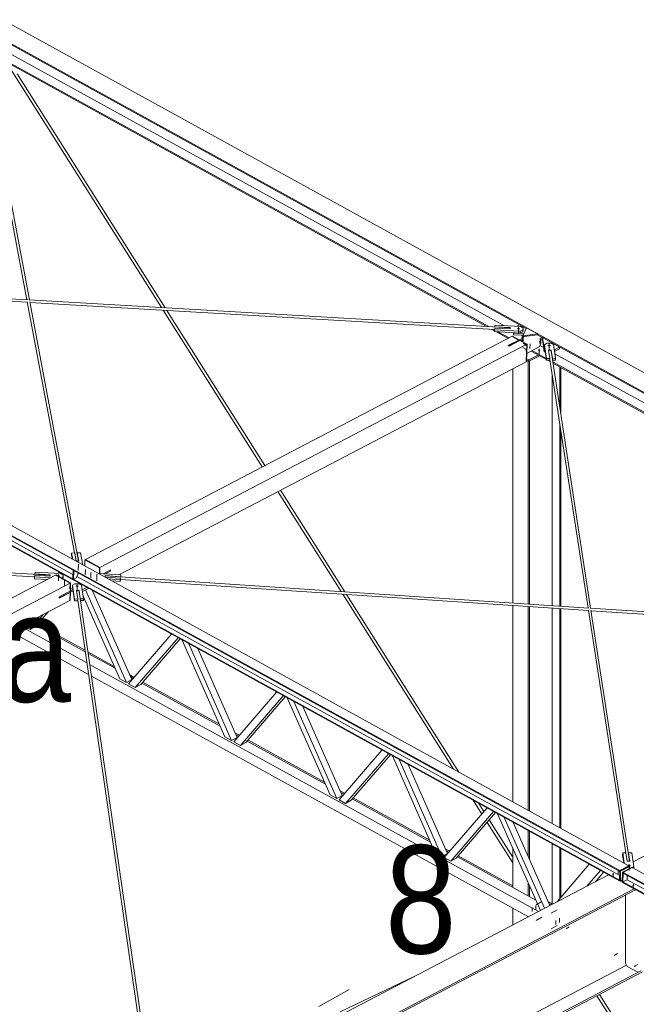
# Model space of a CAD drawing. Header units: millimetres. Extents: x -260 to 160, y -50 to 247.
# Tile 55 of 74: x -105 to -87, y 180 to 207. Entities that reach past the tile are written whole.
import ezdxf

# ---------------------------------------------------------------- set-up
doc = ezdxf.new("R2010")
doc.units = ezdxf.units.MM
for name, pattern in [('XKITLINE00', [0]), ('XKITLINE02', [4, 2, -2]), ('XKITLINE03', [6, 3, -1, 1, -1])]:
    doc.linetypes.add(name, pattern=pattern)
for name, color, linetype, lineweight in [('Element', 2, 'Continuous', 0), ('Spoina', 1, 'Continuous', 0), ('Śruba', 3, 'Continuous', 0)]:
    doc.layers.add(name, color=color, linetype=linetype, lineweight=lineweight)
doc.styles.add('ARIAL', font='ARIAL.TTF')

msp = doc.modelspace()

# ---------------------------------------------------------------- hatches: boundary and pattern name
at = {"layer": 'Śruba'}
for points in [[(-90.667, 198.801), (-90.674, 198.802), (-90.681, 198.804), (-90.687, 198.807), (-90.692, 198.81), (-90.695, 198.814), (-90.697, 198.818), (-90.698, 198.822), (-90.697, 198.826), (-90.695, 198.83), (-90.691, 198.834), (-90.686, 198.837), (-90.68, 198.839), (-90.673, 198.841), (-90.666, 198.842), (-90.658, 198.842), (-90.65, 198.842), (-90.643, 198.84), (-90.636, 198.838), (-90.63, 198.835), (-90.626, 198.832), (-90.622, 198.828), (-90.62, 198.824), (-90.619, 198.82), (-90.62, 198.816), (-90.623, 198.812), (-90.626, 198.809), (-90.631, 198.806), (-90.637, 198.803), (-90.644, 198.801), (-90.651, 198.8), (-90.659, 198.8)], [(-90.461, 198.268), (-90.458, 198.272), (-90.453, 198.276), (-90.449, 198.279), (-90.445, 198.282), (-90.44, 198.283), (-90.436, 198.283), (-90.433, 198.281), (-90.43, 198.279), (-90.428, 198.276), (-90.426, 198.272), (-90.426, 198.267), (-90.426, 198.261), (-90.427, 198.256), (-90.429, 198.25), (-90.432, 198.244), (-90.435, 198.239), (-90.439, 198.234), (-90.443, 198.23), (-90.448, 198.227), (-90.452, 198.225), (-90.456, 198.224), (-90.46, 198.224), (-90.464, 198.225), (-90.467, 198.227), (-90.469, 198.231), (-90.47, 198.235), (-90.471, 198.24), (-90.471, 198.245), (-90.469, 198.251), (-90.467, 198.257), (-90.465, 198.262)], [(-90.458, 198.388), (-90.454, 198.393), (-90.45, 198.397), (-90.446, 198.4), (-90.441, 198.402), (-90.437, 198.403), (-90.433, 198.403), (-90.43, 198.402), (-90.427, 198.399), (-90.424, 198.396), (-90.423, 198.392), (-90.422, 198.387), (-90.423, 198.382), (-90.424, 198.376), (-90.426, 198.37), (-90.429, 198.365), (-90.432, 198.359), (-90.436, 198.354), (-90.44, 198.35), (-90.444, 198.347), (-90.449, 198.345), (-90.453, 198.344), (-90.457, 198.344), (-90.461, 198.345), (-90.464, 198.348), (-90.466, 198.351), (-90.467, 198.355), (-90.468, 198.36), (-90.467, 198.366), (-90.466, 198.371), (-90.464, 198.377), (-90.462, 198.383)], [(-90.092, 198.214), (-90.098, 198.215), (-90.104, 198.217), (-90.109, 198.219), (-90.113, 198.222), (-90.116, 198.225), (-90.117, 198.228), (-90.118, 198.232), (-90.117, 198.235), (-90.115, 198.238), (-90.112, 198.241), (-90.108, 198.244), (-90.103, 198.246), (-90.098, 198.247), (-90.091, 198.248), (-90.085, 198.248), (-90.079, 198.248), (-90.073, 198.246), (-90.067, 198.245), (-90.063, 198.242), (-90.059, 198.24), (-90.056, 198.237), (-90.054, 198.233), (-90.054, 198.23), (-90.054, 198.227), (-90.056, 198.223), (-90.059, 198.221), (-90.063, 198.218), (-90.068, 198.216), (-90.074, 198.215), (-90.08, 198.214), (-90.086, 198.214)], [(-89.816, 198.332), (-89.824, 198.334), (-89.83, 198.336), (-89.836, 198.339), (-89.841, 198.342), (-89.845, 198.346), (-89.847, 198.35), (-89.847, 198.354), (-89.847, 198.358), (-89.844, 198.362), (-89.84, 198.365), (-89.835, 198.369), (-89.829, 198.371), (-89.823, 198.373), (-89.815, 198.374), (-89.808, 198.374), (-89.8, 198.373), (-89.793, 198.372), (-89.786, 198.37), (-89.78, 198.367), (-89.775, 198.364), (-89.772, 198.36), (-89.769, 198.356), (-89.769, 198.352), (-89.77, 198.348), (-89.772, 198.344), (-89.776, 198.34), (-89.781, 198.337), (-89.787, 198.335), (-89.794, 198.333), (-89.801, 198.332), (-89.809, 198.332)], [(-103.438, 191.941), (-103.445, 191.942), (-103.452, 191.944), (-103.458, 191.947), (-103.463, 191.95), (-103.466, 191.954), (-103.468, 191.958), (-103.469, 191.962), (-103.468, 191.966), (-103.466, 191.97), (-103.462, 191.974), (-103.457, 191.977), (-103.451, 191.979), (-103.444, 191.981), (-103.437, 191.982), (-103.429, 191.982), (-103.422, 191.982), (-103.414, 191.98), (-103.407, 191.978), (-103.402, 191.975), (-103.397, 191.972), (-103.393, 191.968), (-103.391, 191.964), (-103.39, 191.96), (-103.391, 191.956), (-103.394, 191.952), (-103.397, 191.949), (-103.402, 191.945), (-103.408, 191.943), (-103.415, 191.941), (-103.423, 191.94), (-103.43, 191.94)], [(-102.92, 191.656), (-102.928, 191.657), (-102.934, 191.659), (-102.94, 191.662), (-102.945, 191.665), (-102.949, 191.669), (-102.951, 191.673), (-102.951, 191.677), (-102.951, 191.681), (-102.948, 191.685), (-102.944, 191.689), (-102.939, 191.692), (-102.933, 191.694), (-102.927, 191.696), (-102.919, 191.697), (-102.912, 191.697), (-102.904, 191.697), (-102.897, 191.695), (-102.89, 191.693), (-102.884, 191.69), (-102.879, 191.687), (-102.876, 191.683), (-102.873, 191.679), (-102.873, 191.675), (-102.874, 191.671), (-102.876, 191.667), (-102.88, 191.663), (-102.885, 191.66), (-102.891, 191.658), (-102.898, 191.656), (-102.905, 191.655), (-102.913, 191.655)], [(-87.596, 183.896), (-87.603, 183.897), (-87.61, 183.9), (-87.616, 183.902), (-87.62, 183.906), (-87.624, 183.909), (-87.626, 183.913), (-87.627, 183.918), (-87.626, 183.922), (-87.624, 183.926), (-87.62, 183.929), (-87.615, 183.932), (-87.609, 183.935), (-87.602, 183.936), (-87.595, 183.937), (-87.587, 183.938), (-87.579, 183.937), (-87.572, 183.936), (-87.565, 183.933), (-87.559, 183.931), (-87.554, 183.927), (-87.551, 183.924), (-87.549, 183.92), (-87.548, 183.915), (-87.549, 183.911), (-87.551, 183.907), (-87.555, 183.904), (-87.56, 183.901), (-87.566, 183.898), (-87.573, 183.897), (-87.58, 183.896), (-87.588, 183.895)], [(-88.035, 183.66), (-88.04, 183.661), (-88.044, 183.662), (-88.048, 183.664), (-88.051, 183.666), (-88.053, 183.668), (-88.054, 183.671), (-88.055, 183.673), (-88.054, 183.676), (-88.053, 183.678), (-88.05, 183.681), (-88.047, 183.683), (-88.043, 183.684), (-88.039, 183.685), (-88.034, 183.686), (-88.029, 183.686), (-88.025, 183.686), (-88.02, 183.685), (-88.016, 183.683), (-88.012, 183.682), (-88.009, 183.68), (-88.007, 183.677), (-88.005, 183.675), (-88.005, 183.672), (-88.005, 183.669), (-88.007, 183.667), (-88.009, 183.665), (-88.012, 183.663), (-88.016, 183.661), (-88.021, 183.66), (-88.025, 183.659), (-88.03, 183.659)], [(-87.477, 183.352), (-87.482, 183.353), (-87.486, 183.355), (-87.49, 183.356), (-87.493, 183.358), (-87.495, 183.361), (-87.496, 183.363), (-87.497, 183.366), (-87.496, 183.369), (-87.495, 183.371), (-87.492, 183.373), (-87.489, 183.375), (-87.485, 183.377), (-87.481, 183.378), (-87.476, 183.379), (-87.471, 183.379), (-87.467, 183.378), (-87.462, 183.378), (-87.458, 183.376), (-87.454, 183.374), (-87.451, 183.372), (-87.449, 183.37), (-87.447, 183.367), (-87.447, 183.365), (-87.447, 183.362), (-87.449, 183.36), (-87.451, 183.357), (-87.454, 183.355), (-87.458, 183.354), (-87.463, 183.353), (-87.467, 183.352), (-87.472, 183.352)], [(-87.403, 181.137), (-87.402, 181.133), (-87.401, 181.128), (-87.401, 181.124), (-87.401, 181.12), (-87.402, 181.117), (-87.404, 181.115), (-87.406, 181.113), (-87.409, 181.112), (-87.412, 181.112), (-87.415, 181.112), (-87.419, 181.114), (-87.422, 181.116), (-87.426, 181.12), (-87.429, 181.123), (-87.431, 181.127), (-87.433, 181.132), (-87.435, 181.136), (-87.436, 181.141), (-87.436, 181.145), (-87.436, 181.149), (-87.435, 181.152), (-87.433, 181.155), (-87.431, 181.156), (-87.428, 181.157), (-87.425, 181.157), (-87.421, 181.157), (-87.418, 181.155), (-87.414, 181.153), (-87.411, 181.15), (-87.408, 181.146), (-87.406, 181.142)]]:
    msp.add_hatch(color=256, dxfattribs=at).paths.add_polyline_path(points, flags=17)

# ---------------------------------------------------------------- linework, layer by layer
at = {"layer": 'Element', "linetype": 'XKITLINE00', "lineweight": 0}
for p, q in [((-104.981, 207.403), (-74.636, 190.69)), ((-105.485, 207.11), (-90.445, 198.827)), ((-105.484, 207.14), (-75.139, 190.427)), ((-104.237, 199.624), (-105.53, 206.485)), ((-105.164, 206.413), (-91.487, 198.881)), ((-104.92, 206.541), (-91.07, 198.913)), ((-104.31, 199.628), (-105.557, 206.251)), ((-105.164, 206.383), (-91.549, 198.885)), ((-100.573, 199.41), (-104.878, 206.215)), ((-100.468, 199.404), (-104.578, 205.9)), ((-118.191, 200.469), (-87.845, 183.756)), ((-118.19, 200.493), (-87.845, 183.78)), ((-117.939, 200.624), (-87.593, 183.912)), ((-117.29, 200.384), (-104.284, 199.626)), ((-87.852, 183.515), (-118.197, 200.228)), ((-118.078, 200.29), (-103.03, 192.003)), ((-116.868, 200.288), (-104.296, 199.556)), ((-117.888, 200.033), (-87.852, 183.491)), ((-102.986, 192.599), (-104.299, 199.572)), ((-104.251, 199.624), (-90.889, 198.846)), ((-102.872, 192.372), (-104.227, 199.569)), ((-104.224, 199.551), (-91.326, 198.8)), ((-97.774, 194.985), (-100.526, 199.336)), ((-97.698, 195.024), (-100.421, 199.33)), ((-91.404, 198.805), (-91.327, 198.763)), ((-91.342, 198.801), (-91.327, 198.793)), ((-91.328, 198.745), (-91.327, 198.793)), ((-90.616, 198.703), (-91.328, 198.745)), ((-91.327, 198.793), (-91.32, 198.841)), ((-90.614, 198.751), (-91.327, 198.793)), ((-91.32, 198.841), (-90.893, 198.816)), ((-91.315, 198.879), (-91.308, 198.926)), ((-91.315, 198.871), (-91.315, 198.879)), ((-90.887, 198.854), (-91.315, 198.879)), ((-91.308, 198.926), (-90.596, 198.885)), ((-91.291, 198.743), (-90.95, 198.555)), ((-91.229, 198.739), (-90.922, 198.57)), ((-90.893, 198.816), (-90.887, 198.854)), ((-90.892, 198.824), (-90.891, 198.826)), ((-90.891, 198.826), (-90.89, 198.84)), ((-90.89, 198.84), (-90.889, 198.846)), ((-90.889, 198.846), (-90.889, 198.845)), ((-90.708, 198.891), (-90.635, 198.93)), ((-90.635, 198.93), (-90.446, 198.826)), ((-90.616, 198.703), (-90.614, 198.751)), ((-90.616, 198.703), (-90.539, 198.737)), ((-90.538, 198.785), (-90.614, 198.751)), ((-90.596, 198.885), (-90.53, 198.843)), ((-90.433, 198.851), (-90.542, 198.629)), ((-90.539, 198.737), (-90.531, 198.794)), ((-90.539, 198.737), (-90.538, 198.785)), ((-90.53, 198.843), (-90.538, 198.785)), ((-90.531, 198.794), (-90.53, 198.843)), ((-90.129, 198.683), (-90.433, 198.851)), ((-102.685, 192.415), (-90.837, 198.614)), ((-90.649, 198.51), (-90.951, 198.353)), ((-90.946, 198.35), (-90.558, 198.552)), ((-90.921, 198.336), (-90.619, 198.494)), ((-90.827, 198.619), (-90.837, 198.614)), ((-90.649, 198.51), (-90.837, 198.614)), ((-90.649, 198.51), (-90.837, 198.614)), ((-90.639, 198.516), (-90.827, 198.619)), ((-90.796, 198.656), (-90.795, 198.704)), ((-90.536, 198.641), (-90.796, 198.656)), ((-90.795, 198.704), (-90.794, 198.714)), ((-90.795, 198.704), (-90.513, 198.688)), ((-90.65, 198.504), (-90.649, 198.51)), ((-90.65, 198.504), (-90.649, 198.51)), ((-90.639, 198.516), (-90.649, 198.51)), ((-90.64, 198.51), (-90.639, 198.516)), ((-90.609, 198.499), (-90.619, 198.494)), ((-90.619, 198.494), (-90.431, 198.39)), ((-90.619, 198.494), (-90.431, 198.39)), ((-90.421, 198.395), (-90.609, 198.499)), ((-90.603, 198.496), (-90.559, 198.519)), ((-90.581, 198.643), (-90.542, 198.622)), ((-90.557, 198.609), (-90.56, 198.472)), ((-90.542, 198.617), (-90.557, 198.609)), ((-90.557, 198.609), (-90.543, 198.602)), ((-90.543, 198.599), (-90.542, 198.629)), ((-90.543, 198.599), (-90.541, 198.6)), ((-90.542, 198.629), (-90.129, 198.683)), ((-90.541, 198.601), (-90.526, 198.593)), ((-90.526, 198.593), (-90.53, 198.455)), ((-90.501, 198.606), (-90.526, 198.593)), ((-90.501, 198.605), (-90.13, 198.653)), ((-90.13, 198.653), (-90.129, 198.683)), ((-90.13, 198.653), (-75.14, 190.397)), ((-90.035, 198.404), (-90.03, 198.598)), ((-89.995, 198.529), (-89.994, 198.577)), ((-89.995, 198.529), (-89.943, 198.186)), ((-89.941, 198.234), (-89.994, 198.577)), ((-89.994, 198.577), (-89.517, 198.314)), ((-102.28, 192.192), (-90.431, 198.39)), ((-90.951, 198.353), (-90.921, 198.336)), ((-90.431, 198.39), (-90.444, 197.908)), ((-90.431, 198.39), (-90.444, 197.908)), ((-90.434, 197.913), (-90.421, 198.395)), ((-90.421, 198.395), (-90.431, 198.39)), ((-90.428, 198.139), (-90.087, 198.317)), ((-90.308, 198.201), (-89.882, 197.967)), ((-90.28, 198.216), (-89.888, 198)), ((-90.087, 198.317), (-90.035, 198.404)), ((-90.063, 198.358), (-89.96, 198.301)), ((-89.943, 198.186), (-89.941, 198.234)), ((-89.943, 198.186), (-89.916, 198.186)), ((-89.941, 198.234), (-89.924, 198.234)), ((-89.938, 198.33), (-89.937, 198.378)), ((-89.938, 198.33), (-89.879, 197.947)), ((-89.937, 198.378), (-89.872, 198.419)), ((-89.878, 197.995), (-89.937, 198.378)), ((-89.872, 198.419), (-89.765, 198.421)), ((-89.825, 198.227), (-89.809, 198.228)), ((-89.825, 198.227), (-89.789, 197.998)), ((-89.82, 198.218), (-89.822, 198.212)), ((-89.807, 198.229), (-89.82, 198.218)), ((-89.79, 198.234), (-89.807, 198.229)), ((-89.772, 198.231), (-89.79, 198.234)), ((-89.759, 198.221), (-89.772, 198.231)), ((-89.769, 198.229), (-89.753, 198.229)), ((-89.765, 198.421), (-89.688, 198.385)), ((-89.754, 198.206), (-89.759, 198.221)), ((-89.754, 198.206), (-89.753, 198.229)), ((-88.656, 191.065), (-89.754, 198.206)), ((-89.718, 197.999), (-89.753, 198.229)), ((-89.688, 198.385), (-89.629, 198.002)), ((-89.666, 198.241), (-89.657, 198.241)), ((-89.659, 198.193), (-89.658, 198.193)), ((-89.658, 198.193), (-89.519, 198.266)), ((-89.658, 198.193), (-89.657, 198.241)), ((-89.517, 198.314), (-89.657, 198.241)), ((-89.519, 198.266), (-89.517, 198.314)), ((-90.444, 197.908), (-90.434, 197.913)), ((-90.376, 197.918), (-90.433, 197.95)), ((-90.433, 197.936), (-90.388, 197.912)), ((-90.432, 197.986), (-90.375, 197.955)), ((-90.388, 197.912), (-90.356, 197.928)), ((-90.078, 198.074), (-90.376, 197.918)), ((-90.375, 197.955), (-90.376, 197.918)), ((-90.111, 198.093), (-90.375, 197.955)), ((-90.356, 191.178), (-90.356, 197.928)), ((-89.879, 197.947), (-89.878, 197.995)), ((-89.879, 197.947), (-89.79, 197.949)), ((-89.789, 197.998), (-89.878, 197.995)), ((-89.848, 197.948), (-89.78, 197.91)), ((-89.795, 197.949), (-89.785, 197.944)), ((-89.79, 197.949), (-89.789, 197.998)), ((-88.728, 191.07), (-89.79, 197.973)), ((-89.719, 197.976), (-89.718, 197.999)), ((-89.629, 198.002), (-89.718, 197.999)), ((-89.715, 197.951), (-89.63, 197.953)), ((-89.649, 198.13), (-75.5, 190.337)), ((-89.63, 197.953), (-89.629, 198.002)), ((-90.444, 197.908), (-101.755, 191.991)), ((-90.82, 191.209), (-90.82, 197.712)), ((-90.388, 191.18), (-90.388, 197.912)), ((-89.707, 197.901), (-75.854, 190.271)), ((-89.702, 197.867), (-75.917, 190.275)), ((-89.515, 196.653), (-89.515, 197.764)), ((-89.483, 196.446), (-89.483, 197.747)), ((-89.721, 191.136), (-89.721, 197.523)), ((-89.515, 191.122), (-89.515, 196.187)), ((-89.483, 191.12), (-89.483, 195.98)), ((-95.585, 191.525), (-97.34, 194.3)), ((-95.48, 191.518), (-97.265, 194.34)), ((-130.454, 193.477), (-103.66, 191.985)), ((-130.031, 193.382), (-104.096, 191.938)), ((-103.071, 192.548), (-103.07, 192.596)), ((-103.047, 192.423), (-103.071, 192.548)), ((-103.07, 192.596), (-102.981, 192.6)), ((-103.036, 192.417), (-103.07, 192.596)), ((-102.981, 192.6), (-102.938, 192.37)), ((-102.91, 192.602), (-102.821, 192.605)), ((-102.91, 192.579), (-102.91, 192.602)), ((-102.867, 192.372), (-102.91, 192.602)), ((-102.821, 192.605), (-102.757, 192.263)), ((-102.938, 192.37), (-102.867, 192.372)), ((-102.922, 192.37), (-102.921, 192.372)), ((-102.921, 192.372), (-102.903, 192.377)), ((-102.903, 192.377), (-102.885, 192.374)), ((-102.885, 192.374), (-102.882, 192.372)), ((-102.7, 192.232), (-102.696, 192.41)), ((-102.696, 192.41), (-102.685, 192.415)), ((-102.29, 192.186), (-102.696, 192.41)), ((-102.28, 192.192), (-102.685, 192.415)), ((-102.685, 192.415), (-102.28, 192.192)), ((-102.294, 192.027), (-102.29, 192.186)), ((-102.29, 192.186), (-102.28, 192.192)), ((-102.284, 192.026), (-102.28, 192.192)), ((-102.284, 192.026), (-102.28, 192.192)), ((-115.886, 185.509), (-103.51, 191.984)), ((-104.099, 191.883), (-104.097, 191.931)), ((-104.097, 191.931), (-104.091, 191.979)), ((-103.658, 191.907), (-104.097, 191.931)), ((-104.091, 191.979), (-103.664, 191.955)), ((-104.086, 192.017), (-104.08, 192.065)), ((-104.086, 192.009), (-104.086, 192.017)), ((-103.659, 191.993), (-104.086, 192.017)), ((-104.08, 192.065), (-103.368, 192.025)), ((-103.664, 191.955), (-103.659, 191.993)), ((-103.663, 191.966), (-103.661, 191.98)), ((-103.663, 191.963), (-103.663, 191.966)), ((-103.661, 191.98), (-103.66, 191.985)), ((-103.66, 191.985), (-103.66, 191.985)), ((-103.5, 191.989), (-103.51, 191.984)), ((-103.104, 191.76), (-103.51, 191.984)), ((-103.51, 191.984), (-103.104, 191.76)), ((-103.094, 191.766), (-103.5, 191.989)), ((-103.457, 192.03), (-103.405, 192.057)), ((-103.368, 192.025), (-103.301, 191.983)), ((-103.309, 191.926), (-103.35, 191.907)), ((-103.31, 191.885), (-103.309, 191.926)), ((-103.301, 191.983), (-103.309, 191.926)), ((-103.309, 191.884), (-103.303, 191.935)), ((-103.303, 191.935), (-103.301, 191.983)), ((-103.027, 192.117), (-103.033, 191.879)), ((-103.007, 192.106), (-103.027, 192.117)), ((-103.027, 192.117), (-103.027, 192.117)), ((-103.007, 192.106), (-103.013, 191.868)), ((-103.013, 191.868), (-102.945, 191.904)), ((-103.006, 192.106), (-103.007, 192.106)), ((-102.945, 191.904), (-102.893, 191.99)), ((-102.921, 191.943), (-87.848, 183.642)), ((-102.893, 191.99), (-102.892, 192.043)), ((-102.332, 192.029), (-101.697, 191.987)), ((-101.984, 192.126), (-102.188, 192.02)), ((-102.138, 191.93), (-102.137, 191.938)), ((-102.138, 191.93), (-101.711, 191.901)), ((-101.99, 192.093), (-102.137, 192.016)), ((-102.135, 191.954), (-102.137, 191.94)), ((-102.137, 191.94), (-102.137, 191.93)), ((-102.133, 191.96), (-102.135, 191.954)), ((-102.133, 191.96), (-102.132, 191.968)), ((-102.133, 191.96), (-88.703, 191.068)), ((-102.132, 191.96), (-102.132, 191.968)), ((-101.705, 191.939), (-102.132, 191.968)), ((-102.128, 192.016), (-101.985, 192.09)), ((-101.989, 192.124), (-101.99, 192.093)), ((-101.99, 192.093), (-101.985, 192.09)), ((-101.985, 192.09), (-101.984, 192.126)), ((-101.711, 191.901), (-101.719, 191.854)), ((-101.713, 191.853), (-101.711, 191.901)), ((-101.697, 191.987), (-101.705, 191.939)), ((-101.705, 191.932), (-101.705, 191.939)), ((-101.7, 191.931), (-101.698, 191.939)), ((-101.698, 191.939), (-101.697, 191.987)), ((-115.48, 185.286), (-103.104, 191.76)), ((-103.741, 191.863), (-104.099, 191.883)), ((-103.11, 191.537), (-103.104, 191.76)), ((-103.104, 191.76), (-103.11, 191.537)), ((-103.094, 191.766), (-103.104, 191.76)), ((-103.1, 191.543), (-103.094, 191.766)), ((-103.042, 191.654), (-103.041, 191.702)), ((-103.042, 191.654), (-102.987, 191.27)), ((-103.041, 191.702), (-102.975, 191.742)), ((-102.985, 191.319), (-103.041, 191.702)), ((-103.033, 191.879), (-103.013, 191.868)), ((-102.975, 191.742), (-102.868, 191.744)), ((-102.868, 191.744), (-102.792, 191.708)), ((-102.792, 191.708), (-102.736, 191.324)), ((-102.772, 191.571), (-102.644, 191.638)), ((-101.719, 191.854), (-102.054, 191.876)), ((-101.954, 191.821), (-101.72, 191.805)), ((-101.72, 191.805), (-101.719, 191.854)), ((-101.72, 191.805), (-101.713, 191.853)), ((-101.712, 191.861), (-88.717, 190.998)), ((-103.412, 191.349), (-103.046, 191.54)), ((-103.412, 191.344), (-103.111, 191.501)), ((-103.411, 191.38), (-103.412, 191.344)), ((-103.11, 191.537), (-103.411, 191.38)), ((-103.111, 191.501), (-103.117, 191.278)), ((-103.111, 191.501), (-103.117, 191.278)), ((-103.116, 191.504), (-103.111, 191.501)), ((-103.116, 191.504), (-103.111, 191.501)), ((-103.111, 191.501), (-103.101, 191.507)), ((-103.11, 191.537), (-103.1, 191.543)), ((-103.101, 191.507), (-103.107, 191.284)), ((-103.106, 191.509), (-103.101, 191.507)), ((-103.1, 191.548), (-103.08, 191.559)), ((-103.099, 191.569), (-103.024, 191.528)), ((-103.098, 191.618), (-103.032, 191.581)), ((-102.93, 191.551), (-102.914, 191.551)), ((-102.93, 191.551), (-102.896, 191.321)), ((-102.926, 191.541), (-102.927, 191.535)), ((-102.913, 191.553), (-102.926, 191.541)), ((-102.895, 191.557), (-102.913, 191.553)), ((-102.877, 191.554), (-102.895, 191.557)), ((-102.864, 191.544), (-102.877, 191.554)), ((-102.874, 191.552), (-102.858, 191.552)), ((-102.859, 191.529), (-102.864, 191.544)), ((-102.859, 191.529), (-102.858, 191.552)), ((-100.774, 177.137), (-102.859, 191.529)), ((-102.825, 191.322), (-102.858, 191.552)), ((-102.766, 191.527), (-102.6, 191.613)), ((-101.729, 189.099), (-102.747, 191.401)), ((-101.545, 188.998), (-102.683, 191.57)), ((-102.485, 191.55), (-101.394, 189.082)), ((-92.467, 186.596), (-95.538, 191.451)), ((-92.312, 186.511), (-95.433, 191.444)), ((-115.215, 184.949), (-103.117, 191.278)), ((-103.117, 191.278), (-103.107, 191.284)), ((-102.987, 191.27), (-102.985, 191.319)), ((-102.987, 191.27), (-102.898, 191.272)), ((-102.896, 191.321), (-102.985, 191.319)), ((-102.898, 191.272), (-102.896, 191.321)), ((-100.878, 177.365), (-102.897, 191.296)), ((-102.826, 191.299), (-102.825, 191.322)), ((-102.736, 191.324), (-102.825, 191.322)), ((-102.822, 191.274), (-102.737, 191.276)), ((-102.737, 191.276), (-102.736, 191.324)), ((-90.82, 185.689), (-90.82, 191.138)), ((-90.388, 185.451), (-90.388, 191.109)), ((-90.356, 185.434), (-90.356, 191.107)), ((-104.22, 190.471), (-103.857, 190.891)), ((-103.715, 190.965), (-104.069, 190.555)), ((-89.721, 185.083), (-89.721, 191.065)), ((-89.515, 184.97), (-89.515, 191.051)), ((-89.483, 184.953), (-89.483, 191.049)), ((-87.682, 184.27), (-88.719, 191.014)), ((-88.67, 191.066), (-75.829, 190.214)), ((-87.575, 184.042), (-88.647, 191.011)), ((-88.645, 190.993), (-76.268, 190.171)), ((-104.486, 190.562), (-102.644, 189.547)), ((-104.404, 190.572), (-104.353, 190.632)), ((-104.22, 190.471), (-104.404, 190.572)), ((-104.069, 190.555), (-104.22, 190.471)), ((-104.036, 190.593), (-102.688, 189.85)), ((-104.012, 190.621), (-102.694, 189.896)), ((-104.763, 190.417), (-102.597, 189.224)), ((-101.484, 188.964), (-100.294, 190.344)), ((-101.299, 188.862), (-100.11, 190.242)), ((-100.057, 190.213), (-101.148, 188.947)), ((-98.809, 187.491), (-99.999, 190.181)), ((-98.625, 187.389), (-99.814, 190.079)), ((-87.478, 184.019), (-75.875, 190.089)), ((-102.616, 189.853), (-101.884, 189.45)), ((-102.61, 189.808), (-101.86, 189.395)), ((-99.565, 189.942), (-98.474, 187.474)), ((-102.566, 189.504), (-90.108, 182.643)), ((-102.519, 189.181), (-90.385, 182.499)), ((-101.451, 189.211), (-101.329, 189.144)), ((-101.545, 188.998), (-101.729, 189.099)), ((-101.394, 189.082), (-101.545, 188.998)), ((-101.299, 188.862), (-101.484, 188.964)), ((-101.427, 189.156), (-101.353, 189.115)), ((-101.148, 188.947), (-101.299, 188.862)), ((-101.116, 188.985), (-98.94, 187.786)), ((-101.091, 189.013), (-98.964, 187.842)), ((-98.564, 187.356), (-97.374, 188.735)), ((-98.379, 187.254), (-97.19, 188.634)), ((-97.137, 188.605), (-98.228, 187.339)), ((-95.889, 185.883), (-97.078, 188.572)), ((-95.705, 185.781), (-96.894, 188.471)), ((-96.645, 188.334), (-95.554, 185.866)), ((-98.531, 187.603), (-98.409, 187.536)), ((-98.507, 187.548), (-98.433, 187.507)), ((-98.625, 187.389), (-98.809, 187.491)), ((-98.474, 187.474), (-98.625, 187.389)), ((-98.379, 187.254), (-98.564, 187.356)), ((-98.228, 187.339), (-98.379, 187.254)), ((-98.196, 187.377), (-96.02, 186.178)), ((-98.171, 187.405), (-96.044, 186.233)), ((-95.643, 185.747), (-94.454, 187.127)), ((-95.459, 185.646), (-94.27, 187.025)), ((-94.217, 186.996), (-95.308, 185.73)), ((-92.969, 184.274), (-94.158, 186.964)), ((-92.784, 184.173), (-93.974, 186.862)), ((-93.725, 186.725), (-92.634, 184.257)), ((-95.611, 185.995), (-95.488, 185.927)), ((-95.586, 185.94), (-95.513, 185.899)), ((-95.705, 185.781), (-95.889, 185.883)), ((-95.554, 185.866), (-95.705, 185.781)), ((-95.459, 185.646), (-95.643, 185.747)), ((-95.308, 185.73), (-95.459, 185.646)), ((-95.275, 185.768), (-93.1, 184.57)), ((-95.251, 185.797), (-93.124, 184.625)), ((-91.679, 185.35), (-91.92, 185.731)), ((-91.621, 185.418), (-91.765, 185.646)), ((-92.723, 184.139), (-91.534, 185.519)), ((-92.539, 184.038), (-91.35, 185.417)), ((-91.297, 185.388), (-92.388, 184.122)), ((-90.052, 182.673), (-91.238, 185.356)), ((-90.82, 183.992), (-91.531, 185.116)), ((-90.82, 184.151), (-91.473, 185.184)), ((-89.938, 182.732), (-91.054, 185.254)), ((-89.786, 182.812), (-90.805, 185.117)), ((-90.388, 184.176), (-90.388, 184.888)), ((-90.356, 184.103), (-90.356, 184.87)), ((-89.721, 182.853), (-89.721, 184.52)), ((-92.784, 184.173), (-92.969, 184.274)), ((-92.634, 184.257), (-92.784, 184.173)), ((-92.691, 184.386), (-92.568, 184.319)), ((-92.666, 184.331), (-92.593, 184.291)), ((-90.82, 183.314), (-90.82, 184.41)), ((-89.515, 183), (-89.515, 184.407)), ((-89.483, 183.037), (-89.483, 184.389)), ((-87.768, 184.22), (-87.767, 184.268)), ((-87.767, 184.268), (-87.678, 184.27)), ((-87.723, 183.983), (-87.767, 184.268)), ((-87.678, 184.27), (-87.642, 184.04)), ((-87.607, 184.248), (-87.606, 184.272)), ((-87.606, 184.272), (-87.517, 184.274)), ((-87.571, 184.042), (-87.606, 184.272)), ((-87.517, 184.274), (-87.458, 183.891)), ((-92.539, 184.038), (-92.723, 184.139)), ((-92.388, 184.122), (-92.539, 184.038)), ((-92.355, 184.16), (-90.179, 182.962)), ((-92.331, 184.188), (-90.82, 183.356)), ((-87.732, 183.988), (-87.768, 184.22)), ((-87.642, 184.04), (-87.571, 184.042)), ((-87.627, 184.041), (-87.625, 184.042)), ((-87.625, 184.042), (-87.607, 184.047)), ((-87.607, 184.047), (-87.59, 184.044)), ((-87.59, 184.044), (-87.587, 184.042)), ((-88.693, 183.954), (-89.588, 182.915)), ((-88.386, 183.785), (-88.763, 183.347)), ((-88.693, 183.954), (-88.386, 183.785)), ((-88.693, 183.954), (-88.693, 183.954)), ((-88.526, 183.471), (-88.297, 183.736)), ((-88.386, 183.785), (-88.386, 183.785)), ((-87.852, 183.5), (-87.845, 183.771)), ((-87.593, 183.912), (-87.845, 183.78)), ((-87.845, 183.771), (-87.594, 183.903)), ((-87.845, 183.771), (-87.845, 183.78)), ((-87.845, 183.756), (-87.845, 183.771)), ((-87.825, 183.76), (-87.845, 183.771)), ((-87.832, 183.489), (-87.825, 183.76)), ((-87.573, 183.892), (-87.825, 183.76)), ((-87.781, 183.461), (-87.774, 183.732)), ((-87.774, 183.732), (-87.523, 183.864)), ((-87.754, 183.721), (-87.774, 183.732)), ((-87.761, 183.45), (-87.754, 183.721)), ((-87.754, 183.721), (-87.753, 183.73)), ((-87.754, 183.706), (-87.754, 183.721)), ((-87.754, 183.721), (-87.754, 183.721)), ((-87.754, 183.706), (-57.409, 166.994)), ((-87.753, 183.73), (-87.502, 183.862)), ((-87.753, 183.73), (-57.408, 167.018)), ((-87.594, 183.903), (-87.593, 183.912)), ((-87.594, 183.903), (-87.573, 183.892)), ((-87.575, 183.836), (-87.573, 183.892)), ((-87.575, 183.849), (-87.549, 183.85)), ((-87.523, 183.864), (-87.511, 183.857)), ((-87.458, 183.891), (-87.512, 183.858)), ((-87.502, 183.862), (-57.157, 167.149)), ((-87.464, 183.84), (-87.46, 183.843)), ((-87.46, 183.843), (-87.458, 183.891)), ((-100.677, 177.114), (-88.162, 183.662)), ((-90.388, 183.077), (-90.388, 183.434)), ((-87.852, 183.491), (-87.852, 183.515)), ((-87.832, 183.489), (-87.852, 183.5)), ((-87.852, 183.491), (-87.844, 183.496)), ((-87.78, 183.516), (-87.832, 183.489)), ((-87.781, 183.461), (-87.761, 183.45)), ((-87.76, 183.465), (-87.761, 183.441)), ((-87.761, 183.441), (-87.452, 183.27)), ((-87.641, 183.527), (-87.76, 183.465)), ((-57.415, 166.753), (-87.76, 183.465)), ((-87.638, 183.642), (-87.641, 183.527)), ((-87.641, 183.527), (-72.593, 175.24)), ((-100.127, 176.639), (-87.452, 183.27)), ((-100.083, 176.615), (-87.407, 183.246)), ((-90.356, 183.059), (-90.356, 183.362)), ((-87.452, 183.27), (-57.416, 166.728)), ((-89.83, 182.913), (-89.714, 182.849)), ((-87.69, 183.098), (-87.69, 181.206)), ((-90.82, 182.271), (-90.82, 182.738)), ((-89.804, 182.854), (-89.756, 182.828)), ((-90.388, 182.497), (-90.388, 182.5)), ((-98.258, 175.61), (-87.66, 181.156)), ((-97.911, 175.418), (-87.259, 180.993)), ((-97.866, 175.394), (-87.214, 180.968)), ((-87.69, 181.206), (-87.639, 181.119)), ((-87.639, 181.119), (-87.342, 180.956)), ((-100.81, 177.384), (-93.539, 180.848)), ((-78.674, 164.824), (-88.484, 180.304)), ((-78.519, 164.739), (-88.408, 180.343))]:
    msp.add_line(p, q, dxfattribs=at)
at = {"layer": 'Spoina', "linetype": 'XKITLINE03', "lineweight": 0}
msp.add_line((-220.074, 110.587), (-95.363, 180.48), dxfattribs=at)
at = {"layer": 'Śruba', "linetype": 'XKITLINE00', "lineweight": 0}
for p, q in [((-90.657, 198.863), (-90.662, 198.683)), ((-90.536, 198.301), (-90.422, 198.238)), ((-90.533, 198.422), (-90.418, 198.359)), ((-90.085, 198.265), (-90.088, 198.13)), ((-89.807, 198.395), (-89.812, 198.214)), ((-103.429, 192.003), (-103.433, 191.822)), ((-102.911, 191.718), (-102.916, 191.537)), ((-88.031, 183.615), (-88.029, 183.706)), ((-87.586, 183.959), (-87.591, 183.778)), ((-87.473, 183.308), (-87.471, 183.398)), ((-87.349, 181.174), (-87.449, 181.117))]:
    msp.add_line(p, q, dxfattribs=at)
at = {"layer": 'Śruba', "linetype": 'XKITLINE02', "lineweight": 0}
for p, q in [((-90.062, 198.55), (-90.066, 198.414)), ((-90.338, 198.405), (-90.342, 198.27)), ((-89.808, 198.41), (-89.812, 198.275)), ((-102.878, 192.289), (-102.882, 192.108)), ((-102.689, 191.989), (-102.686, 192.139)), ((-102.537, 191.905), (-102.533, 192.056)), ((-102.365, 192.006), (-102.37, 191.825)), ((-103.267, 191.686), (-103.264, 191.837)), ((-103.115, 191.602), (-103.111, 191.753)), ((-87.891, 183.689), (-87.888, 183.779)), ((-90.009, 182.923), (-90.173, 182.831)), ((-90.277, 182.758), (-90.277, 182.639)), ((-90.177, 182.814), (-90.177, 182.695)), ((-89.587, 182.69), (-89.75, 182.598)), ((-90.009, 182.488), (-90.173, 182.396)), ((-89.623, 182.398), (-89.623, 182.279)), ((-89.522, 182.454), (-89.522, 182.335)), ((-89.587, 182.255), (-89.75, 182.164)), ((-89.339, 182.166), (-89.251, 182.215)), ((-87.907, 181.481), (-88.007, 181.425))]:
    msp.add_line(p, q, dxfattribs=at)

# ---------------------------------------------------------------- texts
at = {"layer": 'Spoina', "style": 'ARIAL', "width": 0.85}
for s, p in [('8a', (-107.044, 188.465)), ('8', (-94.363, 181.48))]:
    msp.add_text(s, height=3, dxfattribs=at).set_placement(p)

doc.saveas('drawing.dxf')
